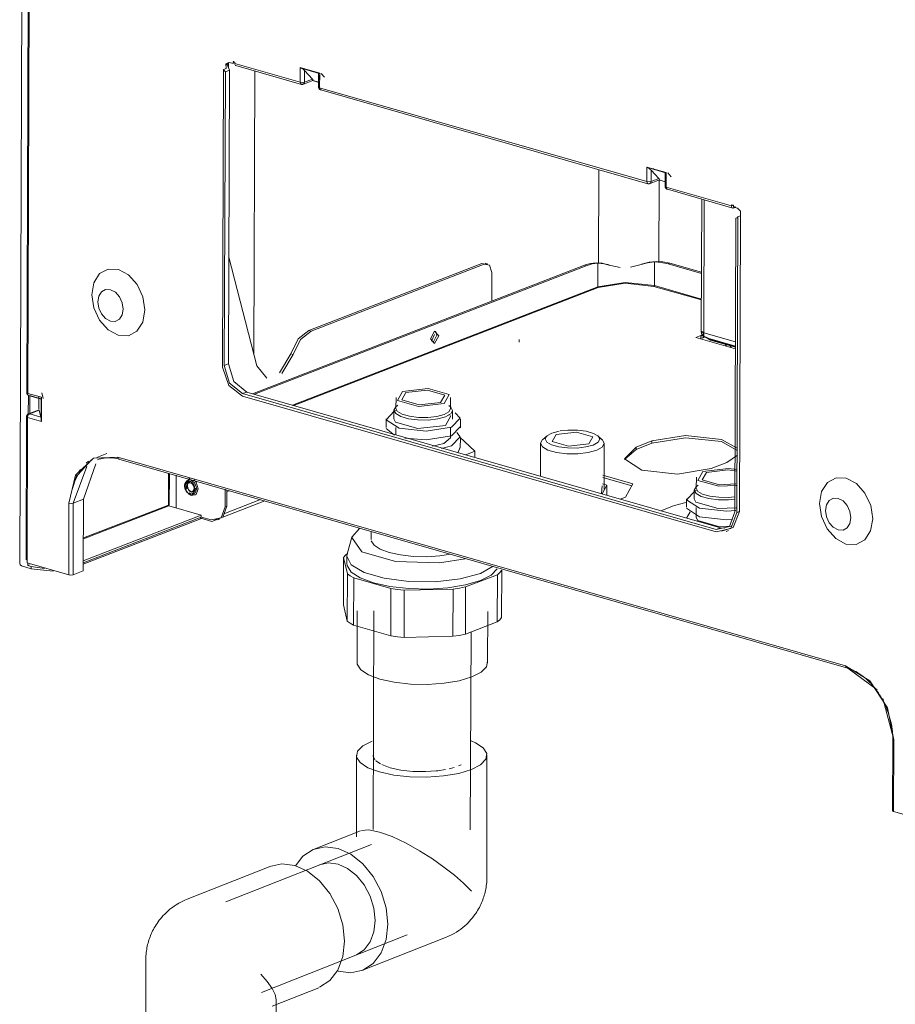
# Model space of a CAD drawing. Header units: millimetres. Extents: x 37142 to 69399, y 2700 to 29257.
# Tile 59 of 85: x 67253 to 67542, y 20041 to 20365. Entities that reach past the tile are written whole.
import ezdxf

# ---------------------------------------------------------------- set-up
doc = ezdxf.new("R2010")
doc.units = ezdxf.units.MM
for name, color, linetype, lineweight in [('G-XREF-____-OTLN', 8, 'Continuous', 9), ('M-EQPM-____-OTLN', 50, 'Continuous', 20), ('P-PIPE-____-OTLN', 3, 'Continuous', 20)]:
    doc.layers.add(name, color=color, linetype=linetype, lineweight=lineweight)

# ---------------------------------------------------------------- blocks, each defined once
blk = doc.blocks.new('City Class FR - City Class F_iam-V156-3D Отопление Right')
at = {"layer": 'G-XREF-____-OTLN'}
for p, q in [((-7993.61, 20186.02), (-7991.15, 20842.9)), ((-7990.64, 20418.14), (-7991.3, 20242.16)), ((-7990.28, 20417.89), (-7990.95, 20241.91)), ((-7925.35, 20349.94), (-7925.35, 20350.59)), ((-7924.83, 20350.82), (-7924.83, 20349.19)), ((-7924.62, 20350.91), (-7923.32, 20350.54)), ((-7923.32, 20350.54), (-7923.32, 20351.11)), ((-7923.32, 20351.11), (-7922.71, 20350.93)), ((-7923.13, 20350.71), (-7923.13, 20351.28)), ((-7922.71, 20350.93), (-7922.72, 20350.56)), ((-7922.72, 20350.56), (-7901.17, 20344.38)), ((-7922.34, 20349.85), (-7900.8, 20343.67)), ((-7926.83, 20250.53), (-7926.46, 20348.61)), ((-7925.62, 20348.94), (-7926.46, 20348.61)), ((-7926.22, 20251.11), (-7925.85, 20347.85)), ((-7925.85, 20347.85), (-7924.49, 20348.38)), ((-7924.49, 20348.38), (-7924.86, 20251.64)), ((-7916.16, 20348.12), (-7916.51, 20254.99)), ((-7901.17, 20344.38), (-7901.15, 20349.18)), ((-7901.15, 20349.18), (-7894.76, 20347.34)), ((-7900.86, 20348.98), (-7894.98, 20347.3)), ((-7899.76, 20344.41), (-7899.75, 20348.19)), ((-7897.17, 20345.42), (-7899.75, 20348.19)), ((-7895.11, 20347.18), (-7895.13, 20342.8)), ((-7895.11, 20347.18), (-7895.11, 20347.15)), ((-7894.88, 20346.79), (-7894.88, 20345.03)), ((-7894.76, 20347.34), (-7894.78, 20342.55)), ((-7893.14, 20346), (-7894.3, 20347.25)), ((-7899.62, 20344.04), (-7900.53, 20343.69)), ((-7900.27, 20343.66), (-7897.01, 20344.92)), ((-7897.17, 20345.42), (-7899.76, 20344.41)), ((-7897.19, 20344.95), (-7895.08, 20344.35)), ((-7896.94, 20345.06), (-7897.17, 20345.42)), ((-7897.14, 20344.92), (-7895.08, 20344.33)), ((-7895.08, 20344.34), (-7897.07, 20344.91)), ((-7894.78, 20342.55), (-7786.99, 20311.65)), ((-7894.4, 20341.84), (-7786.61, 20310.94)), ((-7802.91, 20284.74), (-7802.79, 20315.64)), ((-7786.99, 20311.65), (-7786.97, 20316.44)), ((-7786.97, 20316.44), (-7780.57, 20314.61)), ((-7786.67, 20316.25), (-7780.79, 20314.57)), ((-7785.58, 20311.68), (-7785.56, 20315.46)), ((-7782.98, 20312.69), (-7785.56, 20315.46)), ((-7784.95, 20315.99), (-7784.5, 20315.5)), ((-7780.93, 20314.45), (-7780.94, 20310.07)), ((-7780.93, 20314.45), (-7780.92, 20314.42)), ((-7780.69, 20314.06), (-7780.7, 20312.3)), ((-7780.57, 20314.61), (-7780.59, 20309.82)), ((-7778.95, 20313.27), (-7780.11, 20314.52)), ((-7785.43, 20311.31), (-7786.34, 20310.96)), ((-7786.09, 20310.93), (-7782.82, 20312.19)), ((-7782.98, 20312.69), (-7785.58, 20311.68)), ((-7782.92, 20312.26), (-7783.02, 20285.1)), ((-7780.89, 20311.62), (-7783.01, 20312.22)), ((-7782.75, 20312.33), (-7782.98, 20312.69)), ((-7782.95, 20312.19), (-7780.89, 20311.6)), ((-7780.89, 20311.61), (-7782.88, 20312.18)), ((-7780.59, 20309.82), (-7759.05, 20303.64)), ((-7780.22, 20309.11), (-7758.68, 20302.93)), ((-7768.89, 20305.91), (-7769.06, 20262.48)), ((-7768.08, 20305.67), (-7768.25, 20261.89)), ((-7759.05, 20303.64), (-7759.05, 20304.02)), ((-7759.05, 20304.02), (-7758.44, 20303.85)), ((-7759.05, 20303.89), (-7758.4, 20303.7)), ((-7758.44, 20303.85), (-7758.44, 20303.28)), ((-7758.44, 20303.28), (-7757.92, 20303.48)), ((-7758.44, 20303.28), (-7757.15, 20302.91)), ((-7757.62, 20303.25), (-7758.4, 20302.95)), ((-7757.62, 20299.63), (-7757.98, 20202.88)), ((-7756.98, 20300.09), (-7757.35, 20202.7)), ((-7756.98, 20300.09), (-7756.14, 20300.41)), ((-7756.14, 20300.41), (-7756.5, 20203.03)), ((-7924.72, 20286.78), (-7915.48, 20251.03)), ((-7839.51, 20284.58), (-7840.27, 20284.8)), ((-7784.47, 20285.19), (-7784.5, 20277.38)), ((-7807.55, 20284.12), (-7916.88, 20241.8)), ((-7806.94, 20283.94), (-7916.27, 20241.62)), ((-7841.36, 20284.72), (-7898.36, 20262.66)), ((-7840.6, 20284.51), (-7897.6, 20262.44)), ((-7839.53, 20284.33), (-7841.36, 20284.72)), ((-7841.36, 20284.72), (-7840.6, 20284.51)), ((-7838.05, 20272.31), (-7838.02, 20281.74)), ((-7807.55, 20284.12), (-7806.94, 20283.94)), ((-7803.08, 20284.76), (-7803.11, 20276.95)), ((-7799.53, 20284.22), (-7800.17, 20284.41)), ((-7799.45, 20284.18), (-7798.79, 20283.99)), ((-7798.79, 20283.99), (-7795.75, 20283.37)), ((-7792.41, 20283.45), (-7789.25, 20284.21)), ((-7779.42, 20284.77), (-7779.94, 20284.57)), ((-7768.98, 20281.43), (-7779.94, 20284.57)), ((-7779.42, 20284.77), (-7768.98, 20281.78)), ((-7903.69, 20238.02), (-7803.11, 20276.95)), ((-7802.96, 20276.72), (-7903.26, 20237.89)), ((-7769.01, 20272.66), (-7784.63, 20277.14)), ((-7784.5, 20277.38), (-7769.01, 20272.94)), ((-7898.36, 20262.66), (-7897.6, 20262.44)), ((-7856.16, 20261.06), (-7856.61, 20262.36)), ((-7856.61, 20262.36), (-7856.16, 20261.06)), ((-7768.87, 20261.02), (-7768.87, 20262.3)), ((-7857.92, 20259.06), (-7856.92, 20261.28)), ((-7856.16, 20261.06), (-7857.37, 20258.65)), ((-7857.37, 20258.65), (-7856.16, 20261.06)), ((-7829.07, 20258.73), (-7829.07, 20259.68)), ((-7770.8, 20260.29), (-7769.18, 20260.92)), ((-7757.78, 20256.56), (-7770.8, 20260.29)), ((-7769.18, 20260.92), (-7769.03, 20260.87)), ((-7769.18, 20260.92), (-7769.18, 20260.16)), ((-7769.03, 20260.12), (-7769.18, 20260.16)), ((-7768.66, 20260.13), (-7767.71, 20260.5)), ((-7768.26, 20260.84), (-7768.26, 20261.89)), ((-7768.25, 20261.89), (-7757.77, 20258.89)), ((-7767.66, 20260.34), (-7757.78, 20257.5)), ((-7765.99, 20259.47), (-7767.11, 20260.1)), ((-7765.99, 20259.66), (-7766.78, 20260.08)), ((-7757.78, 20257.31), (-7765.99, 20259.66)), ((-7757.78, 20257.12), (-7765.99, 20259.47)), ((-7761.13, 20258.08), (-7760.76, 20257.41)), ((-7759.6, 20257.64), (-7759.24, 20256.97)), ((-7907.96, 20248.66), (-7904.25, 20254.97)), ((-7903.49, 20254.75), (-7907.2, 20248.44)), ((-7904.25, 20254.97), (-7903.49, 20254.75)), ((-7924.86, 20251.64), (-7926.22, 20251.11)), ((-7912.18, 20246.9), (-7915.48, 20251.03)), ((-7990.95, 20241.91), (-7986.42, 20240.61)), ((-7990.95, 20241.91), (-7990.91, 20241.36)), ((-7990.76, 20234.88), (-7990.74, 20241.32)), ((-7990.69, 20241.23), (-7986.54, 20240.04)), ((-7990.3, 20241.22), (-7986.6, 20240.15)), ((-7990.22, 20241.2), (-7990.24, 20235.16)), ((-7987.28, 20236.87), (-7987.26, 20240.85)), ((-7986.49, 20240.34), (-7986.51, 20233.05)), ((-7986.42, 20240.61), (-7986.45, 20232.69)), ((-7985.82, 20240.17), (-7986.29, 20242.13)), ((-7920.16, 20241.82), (-7918.79, 20242.35)), ((-7764.1, 20197.09), (-7920.16, 20241.82)), ((-7764.11, 20196.3), (-7920.16, 20241.03)), ((-7918.79, 20242.35), (-7762.74, 20197.61)), ((-7869.62, 20240.58), (-7869.64, 20236.95)), ((-7851.64, 20236.88), (-7851.62, 20240.51)), ((-7987.21, 20236.52), (-7990.69, 20235.17)), ((-7990.32, 20235.18), (-7987.17, 20236.4)), ((-7987.21, 20236.52), (-7987.25, 20236.46)), ((-7986.62, 20234.12), (-7987.17, 20236.4)), ((-7870.29, 20236.34), (-7870.3, 20233.51)), ((-7869.97, 20236.15), (-7869.43, 20236.34)), ((-7869.05, 20238), (-7869.66, 20237.47)), ((-7869.21, 20236.04), (-7869.64, 20236.97)), ((-7851.6, 20237.4), (-7852.21, 20237.94)), ((-7850.99, 20236.25), (-7851.6, 20235.15)), ((-7851, 20233.44), (-7850.99, 20236.27)), ((-7991.33, 20234.24), (-7991.5, 20187.28)), ((-7991.09, 20234.46), (-7991.33, 20234.25)), ((-7990.98, 20233.99), (-7991.15, 20187.02)), ((-7991.09, 20234.46), (-7990.86, 20235.06)), ((-7986.45, 20232.69), (-7990.98, 20233.99)), ((-7986.62, 20234.12), (-7990.32, 20235.18)), ((-7872.9, 20233.52), (-7872.91, 20230.69)), ((-7853.3, 20231.37), (-7851.56, 20234.52)), ((-7851.74, 20235.03), (-7853.29, 20234.2)), ((-7851.8, 20234.73), (-7852.18, 20234.98)), ((-7848.41, 20230.6), (-7848.4, 20233.43)), ((-7870.15, 20228.13), (-7872.87, 20230.36)), ((-7869.66, 20230.68), (-7869.67, 20228.26)), ((-7851.67, 20227.31), (-7851.66, 20230.61)), ((-7851.33, 20227.97), (-7848.45, 20230.93)), ((-7853.82, 20225.38), (-7851.67, 20227.31)), ((-7848.65, 20227.55), (-7843.65, 20222.85)), ((-7848.43, 20223.9), (-7848.42, 20227.3)), ((-7819.87, 20227.94), (-7821.28, 20226.71)), ((-7818.31, 20228.82), (-7815.9, 20229.47)), ((-7801.67, 20226.64), (-7803.07, 20227.88)), ((-7857.55, 20224.53), (-7853.82, 20225.38)), ((-7851.35, 20224.67), (-7854.58, 20223.79)), ((-7849.19, 20222.51), (-7848.47, 20224.23)), ((-7821.96, 20225.48), (-7822, 20214.6)), ((-7801.06, 20210.32), (-7801, 20225.4)), ((-7790.52, 20223.46), (-7794.37, 20220.16)), ((-7790.52, 20224.22), (-7785.33, 20226.23)), ((-7785.33, 20225.47), (-7790.52, 20223.46)), ((-7790.52, 20223.46), (-7790.52, 20224.22)), ((-7785.33, 20226.23), (-7785.33, 20225.47)), ((-7964.87, 20222.1), (-7968.24, 20220.79)), ((-7961.31, 20220.95), (-7721.52, 20152.21)), ((-7960.93, 20220.24), (-7721.14, 20151.5)), ((-7843.65, 20222.85), (-7846.62, 20221.7)), ((-7843.66, 20220.96), (-7843.65, 20222.85)), ((-7757.1, 20221.59), (-7760.59, 20219.14)), ((-7975.96, 20205.76), (-7971.45, 20217.82)), ((-7973.61, 20216.85), (-7974.24, 20215.95)), ((-7972.58, 20207.07), (-7968.48, 20218.72)), ((-7970.91, 20219.56), (-7971.7, 20218.91)), ((-7760.59, 20219.14), (-7765.78, 20217.13)), ((-7974.81, 20214.94), (-7976.46, 20209.88)), ((-7944.62, 20205.14), (-7944.58, 20215.65)), ((-7944.29, 20215.57), (-7944.33, 20205.14)), ((-7942.02, 20214.93), (-7942.06, 20204.13)), ((-7791.94, 20211.42), (-7801.53, 20214.17)), ((-7801.5, 20214.92), (-7791.57, 20212.07)), ((-7770.66, 20214.28), (-7770.67, 20210.65)), ((-7767.37, 20215.88), (-7768.76, 20213.47)), ((-7939, 20212.54), (-7939.14, 20212.22)), ((-7938.44, 20210.8), (-7938.51, 20211.32)), ((-7938.4, 20211.53), (-7937.99, 20210.17)), ((-7925.89, 20204.58), (-7925.87, 20210.33)), ((-7801.92, 20208.93), (-7801.66, 20211.49)), ((-7801.71, 20208.78), (-7800.11, 20211.67)), ((-7800.11, 20211.67), (-7801.63, 20212.1)), ((-7800.12, 20208.33), (-7800.11, 20211.67)), ((-7791.57, 20212.07), (-7793.98, 20207.74)), ((-7770.09, 20211.7), (-7770.7, 20211.17)), ((-7975.96, 20205.76), (-7972.58, 20207.07)), ((-7972.67, 20183.49), (-7972.58, 20207.07)), ((-7938.06, 20208.81), (-7937.08, 20208.26)), ((-7937.97, 20210.15), (-7936.98, 20209.36)), ((-7937.84, 20208.86), (-7937.52, 20208.71)), ((-7936.56, 20208.46), (-7937.73, 20209.2)), ((-7937.52, 20208.71), (-7937.24, 20208.61)), ((-7936.56, 20208.46), (-7935.68, 20208.46)), ((-7925.35, 20210.19), (-7925.38, 20204.78)), ((-7924.51, 20209.86), (-7925.36, 20209.54)), ((-7793.98, 20207.74), (-7795.71, 20207.06)), ((-7773.94, 20207.22), (-7773.95, 20204.39)), ((-7771.33, 20210.04), (-7771.34, 20207.21)), ((-7771.01, 20209.85), (-7770.47, 20210.04)), ((-7977.45, 20182.15), (-7977.37, 20205.73)), ((-7976.04, 20182.18), (-7975.96, 20205.76)), ((-7972.63, 20194.29), (-7944.62, 20205.14)), ((-7972.63, 20194), (-7944.46, 20204.9)), ((-7944.46, 20204.9), (-7933.81, 20201.85)), ((-7912.84, 20206.52), (-7926.73, 20201.14)), ((-7926.32, 20202.24), (-7914.24, 20206.92)), ((-7925.89, 20204.58), (-7925.38, 20204.78)), ((-7782.35, 20203.23), (-7778.18, 20204.85)), ((-7770.7, 20204.38), (-7770.71, 20201.08)), ((-7933.81, 20201.85), (-7972.66, 20186.81)), ((-7933.81, 20201.1), (-7972.66, 20186.06)), ((-7933.74, 20200.75), (-7972.66, 20185.68)), ((-7930.29, 20199.76), (-7934.29, 20200.91)), ((-7933.81, 20201.85), (-7933.81, 20201.1)), ((-7933.68, 20201.15), (-7930.48, 20200.23)), ((-7927.25, 20200.94), (-7930.29, 20199.76)), ((-7928.3, 20200.29), (-7927.78, 20200.49)), ((-7773.92, 20200.76), (-7772.65, 20202.92)), ((-7757.35, 20202.7), (-7756.5, 20203.03)), ((-7764.1, 20197.09), (-7762.74, 20197.61)), ((-7762.74, 20197.61), (-7761.32, 20197.5)), ((-7760.88, 20196.39), (-7760.04, 20196.72)), ((-7989.81, 20184.18), (-7993.01, 20185.09)), ((-7991.15, 20187.02), (-7991.16, 20186.08)), ((-7991.16, 20186.08), (-7977.45, 20182.15)), ((-7990.95, 20185.26), (-7990.95, 20186.02)), ((-7990.43, 20185.46), (-7990.95, 20185.26)), ((-7990.95, 20185.26), (-7989.81, 20184.93)), ((-7989.81, 20184.93), (-7985.42, 20184.22)), ((-7989.81, 20184.18), (-7989.81, 20184.93)), ((-7982.53, 20183.37), (-7989.81, 20184.18)), ((-7976.04, 20182.18), (-7972.67, 20183.49)), ((-7721.33, 20151.62), (-7721.52, 20152.21)), ((-7720.7, 20151.47), (-7711.09, 20144.29)), ((-7709.24, 20141.46), (-7705.72, 20128.3)), ((-7705.96, 20128.08), (-7706.04, 20104.51)), ((-7705.6, 20127.83), (-7705.69, 20104.25)), ((-7705.69, 20104.25), (-7691.99, 20100.32))]:
    blk.add_line(p, q, dxfattribs=at)
for points in [[(-7925.62, 20348.94, 0), (-7925.66, 20350.45, 0), (-7924.62, 20350.91, 0)], [(-7924.83, 20350.85, 0), (-7925.27, 20350.23, 0), (-7924.49, 20348.38, 0)], [(-7923.32, 20350.54, 0), (-7923.14, 20350.74, 0), (-7923.42, 20350.92, 0)], [(-7922.72, 20350.56, 0), (-7922.71, 20350.46, 0), (-7922.7, 20350.37, 0)], [(-7922.7, 20350.37, 0), (-7922.48, 20349.92, 0), (-7922.34, 20349.85, 0)], [(-7926.46, 20348.61, 0), (-7926.2, 20348.18, 0), (-7925.85, 20347.85, 0)], [(-7901.15, 20349.18, 0), (-7901.02, 20349.07, 0), (-7900.86, 20348.98, 0)], [(-7899.75, 20348.19, 0), (-7900.26, 20348.62, 0), (-7900.86, 20348.98, 0)], [(-7894.98, 20347.3, 0), (-7894.88, 20347.31, 0), (-7894.76, 20347.34, 0)], [(-7901.17, 20344.38, 0), (-7900.44, 20344.3, 0), (-7899.76, 20344.41, 0)], [(-7901.17, 20344.38, 0), (-7900.98, 20343.79, 0), (-7900.53, 20343.69, 0)], [(-7900.83, 20343.68, 0), (-7900.75, 20343.66, 0), (-7900.67, 20343.64, 0), (-7900.59, 20343.63, 0), (-7900.51, 20343.63, 0), (-7900.43, 20343.64, 0), (-7900.36, 20343.65, 0), (-7900.35, 20343.65, 0)], [(-7899.76, 20344.41, 0), (-7900.11, 20343.76, 0), (-7900.53, 20343.69, 0)], [(-7895.13, 20342.81, 0), (-7895.13, 20342.77, 0), (-7895.13, 20342.73, 0), (-7895.12, 20342.7, 0), (-7895.12, 20342.66, 0), (-7895.11, 20342.62, 0), (-7895.1, 20342.58, 0), (-7895.1, 20342.54, 0), (-7895.08, 20342.5, 0), (-7895.07, 20342.46, 0), (-7895.06, 20342.43, 0), (-7895.04, 20342.39, 0), (-7895.02, 20342.35, 0), (-7895.01, 20342.32, 0), (-7894.99, 20342.28, 0), (-7894.96, 20342.25, 0), (-7894.94, 20342.22, 0), (-7894.92, 20342.18, 0), (-7894.89, 20342.15, 0), (-7894.86, 20342.12, 0), (-7894.84, 20342.09, 0), (-7894.81, 20342.06, 0), (-7894.78, 20342.04, 0), (-7894.74, 20342.01, 0), (-7894.71, 20341.99, 0), (-7894.68, 20341.96, 0), (-7894.64, 20341.94, 0), (-7894.61, 20341.92, 0), (-7894.57, 20341.9, 0), (-7894.53, 20341.88, 0), (-7894.49, 20341.87, 0), (-7894.46, 20341.85, 0), (-7894.42, 20341.84, 0), (-7894.38, 20341.83, 0), (-7894.37, 20341.83, 0)], [(-7895.13, 20342.8, 0), (-7895.13, 20342.78, 0), (-7894.78, 20342.55, 0)], [(-7894.13, 20341.86, 0), (-7894.59, 20341.96, 0), (-7894.78, 20342.55, 0)], [(-7786.97, 20316.44, 0), (-7786.83, 20316.34, 0), (-7786.67, 20316.25, 0)], [(-7785.56, 20315.46, 0), (-7786.07, 20315.89, 0), (-7786.67, 20316.25, 0)], [(-7780.79, 20314.57, 0), (-7780.69, 20314.58, 0), (-7780.57, 20314.61, 0)], [(-7786.99, 20311.65, 0), (-7786.26, 20311.57, 0), (-7785.58, 20311.68, 0)], [(-7786.99, 20311.65, 0), (-7786.8, 20311.06, 0), (-7786.34, 20310.96, 0)], [(-7786.65, 20310.95, 0), (-7786.57, 20310.93, 0), (-7786.49, 20310.91, 0), (-7786.4, 20310.9, 0), (-7786.33, 20310.9, 0), (-7786.25, 20310.91, 0), (-7786.18, 20310.91, 0), (-7786.17, 20310.92, 0)], [(-7785.58, 20311.68, 0), (-7785.93, 20311.03, 0), (-7786.34, 20310.96, 0)], [(-7780.94, 20310.08, 0), (-7780.94, 20310.04, 0), (-7780.94, 20310, 0), (-7780.94, 20309.96, 0), (-7780.93, 20309.93, 0), (-7780.93, 20309.89, 0), (-7780.92, 20309.85, 0), (-7780.91, 20309.81, 0), (-7780.9, 20309.77, 0), (-7780.89, 20309.73, 0), (-7780.87, 20309.7, 0), (-7780.86, 20309.66, 0), (-7780.84, 20309.62, 0), (-7780.82, 20309.59, 0), (-7780.8, 20309.55, 0), (-7780.78, 20309.52, 0), (-7780.76, 20309.48, 0), (-7780.73, 20309.45, 0), (-7780.71, 20309.42, 0), (-7780.68, 20309.39, 0), (-7780.65, 20309.36, 0), (-7780.62, 20309.33, 0), (-7780.59, 20309.31, 0), (-7780.56, 20309.28, 0), (-7780.53, 20309.26, 0), (-7780.49, 20309.23, 0), (-7780.46, 20309.21, 0), (-7780.42, 20309.19, 0), (-7780.38, 20309.17, 0), (-7780.35, 20309.15, 0), (-7780.31, 20309.14, 0), (-7780.27, 20309.12, 0), (-7780.23, 20309.11, 0), (-7780.19, 20309.1, 0), (-7780.18, 20309.1, 0)], [(-7780.94, 20310.07, 0), (-7780.94, 20310.05, 0), (-7780.59, 20309.82, 0)], [(-7780.18, 20309.1, 0), (-7780.41, 20309.22, 0), (-7780.59, 20309.82, 0)], [(-7759.04, 20303.46, 0), (-7759.05, 20303.55, 0), (-7759.05, 20303.64, 0)], [(-7758.4, 20302.95, 0), (-7758.81, 20303, 0), (-7759.04, 20303.46, 0)], [(-7758.53, 20303.84, 0), (-7758.49, 20303.72, 0), (-7758.4, 20303.7, 0)], [(-7757.15, 20302.91, 0), (-7756.13, 20301.88, 0), (-7756.14, 20300.41, 0)], [(-7757.62, 20299.63, 0), (-7757.25, 20299.77, 0), (-7756.98, 20300.09, 0)], [(-7803.69, 20284.93, 0), (-7805.6, 20284.7, 0), (-7807.55, 20284.12, 0)], [(-7799.45, 20284.18, 0), (-7801.7, 20284.76, 0), (-7803.69, 20284.93, 0)], [(-7784.47, 20285.19, 0), (-7786.76, 20284.92, 0), (-7789.25, 20284.22, 0)], [(-7783.95, 20285.39, 0), (-7786.23, 20285.12, 0), (-7788.69, 20284.43, 0)], [(-7779.94, 20284.57, 0), (-7782.22, 20285.05, 0), (-7784.47, 20285.19, 0)], [(-7783.95, 20285.39, 0), (-7781.7, 20285.25, 0), (-7779.42, 20284.77, 0)], [(-7969.87, 20274.38, 0), (-7969.18, 20278.35, 0), (-7967.27, 20281.33, 0), (-7964.42, 20282.86, 0), (-7961.07, 20282.72, 0), (-7957.72, 20280.93, 0), (-7954.89, 20277.77, 0), (-7953.01, 20273.71, 0), (-7952.36, 20269.37, 0)], [(-7838.02, 20281.74, 0), (-7838.77, 20284.11, 0), (-7840.6, 20284.51, 0)], [(-7806.94, 20283.94, 0), (-7804.99, 20284.52, 0), (-7803.08, 20284.76, 0)], [(-7803.08, 20284.76, 0), (-7801.07, 20284.58, 0), (-7798.79, 20283.99, 0)], [(-7803.11, 20276.95, 0), (-7794.11, 20278.45, 0), (-7784.5, 20277.38, 0)], [(-7959.52, 20269.67, 0), (-7959.83, 20271.75, 0), (-7960.73, 20273.69, 0), (-7962.09, 20275.2, 0), (-7963.69, 20276.06, 0), (-7965.29, 20276.12, 0), (-7966.65, 20275.39, 0), (-7967.57, 20273.97, 0), (-7967.89, 20272.07, 0)], [(-7802.96, 20276.72, 0), (-7803.06, 20276.8, 0), (-7803.11, 20276.95, 0)], [(-7784.63, 20277.14, 0), (-7794.1, 20278.19, 0), (-7802.96, 20276.72, 0)], [(-7784.63, 20277.14, 0), (-7784.54, 20277.23, 0), (-7784.5, 20277.38, 0)], [(-7969.87, 20274.38, 0), (-7969.22, 20270.04, 0), (-7967.33, 20265.98, 0), (-7964.5, 20262.82, 0), (-7961.16, 20261.03, 0), (-7957.81, 20260.89, 0), (-7954.96, 20262.43, 0), (-7953.04, 20265.4, 0), (-7952.36, 20269.37, 0)], [(-7959.52, 20269.67, 0), (-7959.85, 20267.77, 0), (-7960.76, 20266.35, 0), (-7962.13, 20265.62, 0), (-7963.73, 20265.69, 0), (-7965.33, 20266.54, 0), (-7966.68, 20268.05, 0), (-7967.58, 20269.99, 0), (-7967.89, 20272.07, 0)], [(-7904.25, 20254.97, 0), (-7901.84, 20259.85, 0), (-7898.36, 20262.66, 0)], [(-7897.6, 20262.44, 0), (-7901.08, 20259.63, 0), (-7903.49, 20254.75, 0)], [(-7855.55, 20260.89, 0), (-7856.91, 20262.34, 0), (-7858.28, 20259.83, 0)], [(-7769.06, 20262.48, 0), (-7769.05, 20262.42, 0), (-7768.25, 20261.89, 0)], [(-7769.06, 20262.46, 0), (-7769.05, 20262.33, 0), (-7769.04, 20262.21, 0), (-7769.02, 20262.08, 0), (-7769, 20261.94, 0), (-7768.96, 20261.81, 0), (-7768.92, 20261.68, 0), (-7768.87, 20261.55, 0), (-7768.81, 20261.43, 0), (-7768.74, 20261.3, 0), (-7768.67, 20261.19, 0), (-7768.58, 20261.07, 0), (-7768.5, 20260.97, 0), (-7768.41, 20260.87, 0), (-7768.31, 20260.77, 0), (-7768.21, 20260.69, 0), (-7768.11, 20260.61, 0), (-7768.01, 20260.54, 0), (-7767.91, 20260.48, 0), (-7767.88, 20260.46, 0)], [(-7855.55, 20260.89, 0), (-7856.92, 20258.38, 0), (-7858.28, 20259.83, 0)], [(-7768.87, 20261.02, 0), (-7768.92, 20260.9, 0), (-7769.03, 20260.87, 0)], [(-7768.26, 20260.84, 0), (-7768.49, 20260.24, 0), (-7769.03, 20260.12, 0)], [(-7768.25, 20261.89, 0), (-7768.16, 20260.63, 0), (-7767.1, 20260.27, 0)], [(-7920.16, 20241.03, 0), (-7924.69, 20244.51, 0), (-7926.83, 20250.53, 0)], [(-7920.16, 20241.82, 0), (-7924.45, 20245.26, 0), (-7926.22, 20251.11, 0)], [(-7924.86, 20251.64, 0), (-7923.09, 20245.79, 0), (-7918.79, 20242.35, 0)], [(-7867.47, 20242.51, 0), (-7858.99, 20243.49, 0), (-7852.14, 20241.52, 0), (-7853.77, 20238.58, 0)], [(-7854.91, 20238.91, 0), (-7853.56, 20241.36, 0), (-7859.27, 20243, 0), (-7866.33, 20242.18, 0)], [(-7991.3, 20242.16, 0), (-7991.29, 20242.14, 0), (-7990.95, 20241.91, 0)], [(-7991.3, 20242.15, 0), (-7991.3, 20242.1, 0), (-7991.29, 20242.04, 0), (-7991.28, 20241.99, 0), (-7991.27, 20241.93, 0), (-7991.26, 20241.87, 0), (-7991.24, 20241.82, 0), (-7991.22, 20241.76, 0), (-7991.19, 20241.71, 0), (-7991.16, 20241.65, 0), (-7991.13, 20241.6, 0), (-7991.09, 20241.55, 0), (-7991.05, 20241.51, 0), (-7991.01, 20241.46, 0), (-7990.97, 20241.42, 0), (-7990.93, 20241.38, 0), (-7990.89, 20241.35, 0), (-7990.84, 20241.32, 0), (-7990.8, 20241.29, 0), (-7990.79, 20241.29, 0)], [(-7986.6, 20240.15, 0), (-7986.53, 20240.06, 0), (-7986.49, 20240.34, 0)], [(-7986.42, 20240.61, 0), (-7986.46, 20240.47, 0), (-7986.49, 20240.34, 0)], [(-7853.77, 20238.58, 0), (-7862.25, 20237.61, 0), (-7869.1, 20239.57, 0), (-7867.47, 20242.51, 0)], [(-7866.33, 20242.18, 0), (-7867.69, 20239.74, 0), (-7861.98, 20238.1, 0), (-7854.91, 20238.91, 0)], [(-7869.66, 20237.47, 0), (-7869.68, 20237.46, 0), (-7870.29, 20236.36, 0), (-7869.73, 20235.26, 0), (-7868.08, 20234.28, 0), (-7865.53, 20233.55, 0), (-7862.39, 20233.15, 0), (-7859.03, 20233.13, 0), (-7855.88, 20233.5, 0), (-7853.29, 20234.2, 0)], [(-7853.78, 20234.95, 0), (-7852.2, 20235.84, 0), (-7851.64, 20236.86, 0), (-7851.64, 20236.88, 0)], [(-7851.6, 20237.4, 0), (-7851.55, 20237.35, 0), (-7850.99, 20236.27, 0)], [(-7990.65, 20235.18, 0), (-7990.69, 20235.17, 0), (-7990.73, 20235.15, 0), (-7990.77, 20235.13, 0), (-7990.81, 20235.11, 0), (-7990.84, 20235.09, 0), (-7990.88, 20235.07, 0), (-7990.92, 20235.05, 0), (-7990.95, 20235.02, 0), (-7990.98, 20234.99, 0), (-7991.01, 20234.97, 0), (-7991.04, 20234.94, 0), (-7991.07, 20234.91, 0), (-7991.1, 20234.87, 0), (-7991.12, 20234.84, 0), (-7991.15, 20234.81, 0), (-7991.17, 20234.78, 0), (-7991.19, 20234.74, 0), (-7991.21, 20234.71, 0), (-7991.23, 20234.67, 0), (-7991.25, 20234.63, 0), (-7991.26, 20234.6, 0), (-7991.27, 20234.56, 0), (-7991.29, 20234.52, 0), (-7991.3, 20234.49, 0), (-7991.31, 20234.45, 0), (-7991.31, 20234.41, 0), (-7991.32, 20234.37, 0), (-7991.32, 20234.34, 0), (-7991.33, 20234.3, 0), (-7991.33, 20234.26, 0), (-7991.33, 20234.25, 0)], [(-7991.33, 20234.25, 0), (-7991.32, 20234.21, 0), (-7990.98, 20233.99, 0)], [(-7990.32, 20235.18, 0), (-7990.93, 20234.77, 0), (-7990.98, 20233.99, 0)], [(-7986.51, 20233.05, 0), (-7986.55, 20233.68, 0), (-7986.62, 20234.12, 0)], [(-7986.51, 20233.05, 0), (-7986.49, 20232.87, 0), (-7986.45, 20232.69, 0)], [(-7851.32, 20230.8, 0), (-7859.67, 20229.41, 0), (-7868.59, 20230.4, 0), (-7872.86, 20233.19, 0), (-7870.19, 20236.06, 0)], [(-7870.3, 20233.51, 0), (-7869.74, 20232.43, 0), (-7862.4, 20230.32, 0), (-7853.3, 20231.37, 0)], [(-7853.78, 20234.95, 0), (-7856.19, 20234.3, 0), (-7859.14, 20233.96, 0), (-7862.26, 20233.98, 0), (-7865.19, 20234.35, 0), (-7867.57, 20235.03, 0), (-7869.12, 20235.94, 0)], [(-7850.09, 20235.51, 0), (-7848.44, 20233.76, 0), (-7851.32, 20230.8, 0)], [(-7815.58, 20229.53, 0), (-7812.96, 20229.81, 0), (-7809.85, 20229.79, 0), (-7806.93, 20229.42, 0), (-7804.55, 20228.74, 0), (-7803.07, 20227.88, 0)], [(-7851.33, 20227.97, 0), (-7859.68, 20226.58, 0), (-7866.71, 20227.15, 0)], [(-7849.59, 20229.04, 0), (-7848.46, 20227.63, 0), (-7851.35, 20224.67, 0)], [(-7803.5, 20223.16, 0), (-7806.3, 20222.4, 0), (-7809.73, 20222, 0), (-7813.37, 20222.02, 0), (-7816.78, 20222.46, 0), (-7819.55, 20223.25, 0), (-7821.35, 20224.31, 0), (-7821.96, 20225.5, 0), (-7821.3, 20226.69, 0), (-7821.28, 20226.71, 0)], [(-7804.64, 20224.9, 0), (-7807.04, 20224.25, 0), (-7809.98, 20223.91, 0), (-7813.1, 20223.93, 0), (-7816.02, 20224.3, 0), (-7818.39, 20224.98, 0), (-7819.93, 20225.89, 0), (-7820.45, 20226.91, 0), (-7819.89, 20227.93, 0), (-7818.31, 20228.82, 0)], [(-7816.9, 20228.41, 0), (-7818.19, 20226.09, 0), (-7812.76, 20224.53, 0), (-7806.05, 20225.3, 0)], [(-7816.9, 20228.41, 0), (-7810.18, 20229.18, 0), (-7804.76, 20227.63, 0), (-7806.05, 20225.3, 0)], [(-7803.01, 20227.83, 0), (-7802.5, 20226.81, 0), (-7803.06, 20225.79, 0), (-7804.64, 20224.9, 0)], [(-7803.5, 20223.16, 0), (-7801.66, 20224.19, 0), (-7801, 20225.38, 0), (-7801.61, 20226.58, 0), (-7802.6, 20227.26, 0)], [(-7785.33, 20226.23, 0), (-7774.26, 20228.07, 0), (-7762.42, 20226.76, 0), (-7757.19, 20223.86, 0)], [(-7757.2, 20223.11, 0), (-7762.42, 20226.01, 0), (-7774.26, 20227.32, 0), (-7785.33, 20225.47, 0)], [(-7765.78, 20217.13, 0), (-7776.85, 20215.28, 0), (-7788.68, 20216.59, 0), (-7794.35, 20220.3, 0), (-7790.52, 20224.22, 0)], [(-7977.37, 20205.73, 0), (-7975.19, 20215.02, 0), (-7969.31, 20220.59, 0), (-7961.31, 20220.95, 0)], [(-7969.91, 20219.98, 0), (-7974.41, 20215.13, 0), (-7975.3, 20213.19, 0)], [(-7967.95, 20220.05, 0), (-7967.43, 20220.23, 0), (-7966.91, 20220.39, 0), (-7966.37, 20220.51, 0), (-7965.82, 20220.61, 0), (-7965.27, 20220.68, 0), (-7964.71, 20220.71, 0), (-7964.14, 20220.72, 0), (-7963.56, 20220.7, 0), (-7962.98, 20220.65, 0), (-7962.39, 20220.57, 0), (-7961.8, 20220.46, 0), (-7961.21, 20220.32, 0), (-7960.93, 20220.24, 0)], [(-7960.66, 20220.26, 0), (-7961.12, 20220.36, 0), (-7961.31, 20220.95, 0)], [(-7768.51, 20216.21, 0), (-7760.03, 20217.19, 0), (-7757.32, 20216.86, 0)], [(-7757.32, 20216.27, 0), (-7760.3, 20216.7, 0), (-7767.37, 20215.88, 0)], [(-7937.56, 20213.98, 0), (-7939.35, 20211.74, 0), (-7939.04, 20210.21, 0)], [(-7938.55, 20210.48, 0), (-7938.83, 20211.94, 0), (-7937.46, 20214.13, 0)], [(-7934.79, 20210.43, 0), (-7935.45, 20212.62, 0), (-7936.23, 20213.48, 0)], [(-7757.53, 20211.58, 0), (-7763.29, 20211.31, 0), (-7770.14, 20213.27, 0), (-7768.51, 20216.21, 0)], [(-7712.57, 20200.63, 0), (-7713.22, 20204.97, 0), (-7715.11, 20209.03, 0), (-7717.93, 20212.2, 0), (-7721.28, 20213.98, 0), (-7724.63, 20214.12, 0), (-7727.48, 20212.59, 0), (-7729.39, 20209.62, 0), (-7730.08, 20205.65, 0)], [(-7935.88, 20210.4, 0), (-7935.98, 20211.15, 0), (-7936.28, 20211.87, 0), (-7936.73, 20212.47, 0), (-7937.29, 20212.88, 0), (-7937.88, 20213.05, 0), (-7938.44, 20212.96, 0), (-7938.89, 20212.62, 0), (-7939.19, 20212.07, 0), (-7939.3, 20211.37, 0)], [(-7935.88, 20210.4, 0), (-7935.99, 20209.7, 0), (-7936.29, 20209.15, 0), (-7936.74, 20208.81, 0), (-7937.3, 20208.72, 0), (-7937.89, 20208.89, 0), (-7938.45, 20209.3, 0), (-7938.9, 20209.9, 0), (-7939.2, 20210.62, 0), (-7939.3, 20211.37, 0)], [(-7939.18, 20211.58, 0), (-7938.61, 20213.13, 0), (-7937.22, 20213.44, 0)], [(-7939.18, 20211.58, 0), (-7938.62, 20209.71, 0), (-7938.05, 20209.06, 0)], [(-7936.15, 20210.65, 0), (-7936.22, 20211.17, 0), (-7936.42, 20211.67, 0), (-7936.74, 20212.08, 0), (-7937.12, 20212.37, 0), (-7937.53, 20212.48, 0), (-7937.92, 20212.42, 0), (-7938.23, 20212.18, 0), (-7938.44, 20211.8, 0), (-7938.51, 20211.32, 0)], [(-7936.97, 20212.89, 0), (-7937.97, 20212.66, 0), (-7938.4, 20211.53, 0)], [(-7937.18, 20209.44, 0), (-7937.22, 20209.46, 0), (-7937.27, 20209.48, 0), (-7937.31, 20209.51, 0), (-7937.36, 20209.54, 0), (-7937.4, 20209.57, 0), (-7937.45, 20209.61, 0), (-7937.5, 20209.64, 0), (-7937.55, 20209.69, 0), (-7937.6, 20209.73, 0), (-7937.64, 20209.78, 0), (-7937.69, 20209.83, 0), (-7937.74, 20209.89, 0), (-7937.79, 20209.94, 0), (-7937.83, 20210, 0), (-7937.88, 20210.06, 0), (-7937.92, 20210.13, 0), (-7937.96, 20210.2, 0), (-7938, 20210.26, 0), (-7938.04, 20210.33, 0), (-7938.08, 20210.41, 0), (-7938.12, 20210.48, 0), (-7938.15, 20210.56, 0), (-7938.18, 20210.63, 0), (-7938.21, 20210.71, 0), (-7938.24, 20210.79, 0), (-7938.26, 20210.86, 0), (-7938.28, 20210.94, 0), (-7938.3, 20211.02, 0), (-7938.32, 20211.1, 0), (-7938.34, 20211.18, 0), (-7938.35, 20211.26, 0), (-7938.36, 20211.33, 0), (-7938.37, 20211.41, 0), (-7938.37, 20211.48, 0), (-7938.37, 20211.56, 0), (-7938.37, 20211.63, 0), (-7938.37, 20211.7, 0), (-7938.37, 20211.76, 0), (-7938.36, 20211.83, 0), (-7938.35, 20211.89, 0), (-7938.34, 20211.95, 0), (-7938.33, 20212.01, 0), (-7938.32, 20212.06, 0), (-7938.3, 20212.11, 0), (-7938.29, 20212.16, 0), (-7938.27, 20212.21, 0), (-7938.26, 20212.23, 0)], [(-7936.15, 20210.65, 0), (-7936.22, 20210.17, 0), (-7936.43, 20209.79, 0), (-7936.75, 20209.55, 0), (-7937.13, 20209.49, 0), (-7937.54, 20209.61, 0)], [(-7937.24, 20208.61, 0), (-7935.86, 20208.92, 0), (-7935.28, 20210.46, 0)], [(-7937.22, 20213.44, 0), (-7935.85, 20212.34, 0), (-7935.28, 20210.46, 0)], [(-7937.08, 20208.26, 0), (-7935.47, 20208.63, 0), (-7934.79, 20210.43, 0)], [(-7935.55, 20210.72, 0), (-7935.97, 20209.59, 0), (-7936.98, 20209.36, 0)], [(-7770.7, 20211.17, 0), (-7770.72, 20211.16, 0), (-7771.33, 20210.06, 0), (-7770.77, 20208.96, 0), (-7769.12, 20207.98, 0), (-7766.57, 20207.25, 0), (-7763.42, 20206.85, 0), (-7760.07, 20206.83, 0), (-7757.92, 20207.04, 0)], [(-7757.93, 20207.88, 0), (-7760.18, 20207.66, 0), (-7763.3, 20207.68, 0), (-7766.23, 20208.05, 0), (-7768.61, 20208.73, 0), (-7770.15, 20209.64, 0), (-7770.67, 20210.67, 0)], [(-7768.73, 20213.44, 0), (-7763.02, 20211.8, 0), (-7757.62, 20212.13, 0)], [(-7757.64, 20203.32, 0), (-7760.71, 20203.11, 0), (-7769.63, 20204.1, 0), (-7773.9, 20206.89, 0), (-7771.01, 20209.85, 0)], [(-7771.34, 20207.21, 0), (-7770.78, 20206.13, 0), (-7763.43, 20204.02, 0), (-7757.52, 20204.27, 0)], [(-7728.11, 20203.34, 0), (-7727.78, 20205.23, 0), (-7726.87, 20206.65, 0), (-7725.5, 20207.39, 0), (-7723.9, 20207.32, 0), (-7722.3, 20206.47, 0), (-7720.95, 20204.96, 0), (-7720.04, 20203.02, 0), (-7719.73, 20200.94, 0)], [(-7975.96, 20205.76, 0), (-7976.64, 20205.65, 0), (-7977.37, 20205.73, 0)], [(-7944.33, 20205.14, 0), (-7944.48, 20205.16, 0), (-7944.62, 20205.14, 0)], [(-7944.46, 20204.9, 0), (-7944.57, 20204.99, 0), (-7944.62, 20205.14, 0)], [(-7930.48, 20200.23, 0), (-7927.25, 20200.96, 0), (-7925.89, 20204.58, 0)], [(-7925.38, 20204.78, 0), (-7926.73, 20201.16, 0), (-7929.4, 20200.36, 0)], [(-7778.18, 20204.85, 0), (-7774.6, 20205.86, 0), (-7773.94, 20205.98, 0)], [(-7758.79, 20200.39, 0), (-7760.72, 20200.28, 0), (-7769.64, 20201.27, 0), (-7773.91, 20204.06, 0)], [(-7712.57, 20200.63, 0), (-7713.26, 20196.66, 0), (-7715.17, 20193.69, 0), (-7718.02, 20192.16, 0), (-7721.37, 20192.3, 0), (-7724.71, 20194.08, 0), (-7727.54, 20197.25, 0), (-7729.43, 20201.31, 0), (-7730.08, 20205.65, 0)], [(-7770.71, 20201.08, 0), (-7770.19, 20200.07, 0), (-7763.34, 20198.11, 0), (-7759.15, 20198.17, 0)], [(-7757.35, 20202.7, 0), (-7759.34, 20197.37, 0), (-7764.11, 20196.3, 0)], [(-7757.98, 20202.88, 0), (-7759.79, 20198.06, 0), (-7764.1, 20197.09, 0)], [(-7756.5, 20203.03, 0), (-7758.5, 20197.7, 0), (-7762.36, 20196.51, 0)], [(-7728.11, 20203.34, 0), (-7727.79, 20201.25, 0), (-7726.89, 20199.31, 0), (-7725.54, 20197.8, 0), (-7723.94, 20196.95, 0), (-7722.33, 20196.89, 0), (-7720.97, 20197.62, 0), (-7720.06, 20199.04, 0), (-7719.73, 20200.94, 0)], [(-7993.01, 20185.09, 0), (-7993.44, 20185.44, 0), (-7993.61, 20186.02, 0)], [(-7991.5, 20187.28, 0), (-7991.5, 20187.25, 0), (-7991.15, 20187.02, 0)], [(-7977.45, 20182.15, 0), (-7976.73, 20182.07, 0), (-7976.04, 20182.18, 0)], [(-7721.52, 20152.21, 0), (-7713.53, 20147.27, 0), (-7707.71, 20138.34, 0), (-7705.6, 20127.83, 0)], [(-7721.14, 20151.5, 0), (-7720.55, 20151.32, 0), (-7719.95, 20151.1, 0), (-7719.35, 20150.86, 0), (-7718.76, 20150.58, 0), (-7718.17, 20150.28, 0), (-7717.58, 20149.95, 0), (-7716.99, 20149.59, 0), (-7716.42, 20149.2, 0), (-7715.84, 20148.78, 0), (-7715.28, 20148.34, 0), (-7714.72, 20147.87, 0), (-7714.18, 20147.38, 0), (-7713.64, 20146.86, 0), (-7713.12, 20146.32, 0), (-7712.61, 20145.76, 0), (-7712.11, 20145.17, 0), (-7711.62, 20144.57, 0), (-7711.15, 20143.94, 0), (-7710.7, 20143.3, 0), (-7710.27, 20142.63, 0), (-7709.85, 20141.96, 0), (-7709.45, 20141.26, 0), (-7709.07, 20140.55, 0), (-7708.7, 20139.83, 0), (-7708.36, 20139.1, 0), (-7708.04, 20138.35, 0), (-7707.74, 20137.6, 0), (-7707.47, 20136.84, 0), (-7707.21, 20136.07, 0), (-7706.98, 20135.29, 0), (-7706.77, 20134.51, 0), (-7706.58, 20133.73, 0), (-7706.42, 20132.95, 0), (-7706.28, 20132.16, 0), (-7706.17, 20131.38, 0), (-7706.08, 20130.6, 0), (-7706.01, 20129.82, 0), (-7705.97, 20129.05, 0), (-7705.96, 20128.29, 0), (-7705.96, 20128.08, 0)], [(-7705.72, 20128.3, 0), (-7705.95, 20128.06, 0), (-7705.6, 20127.83, 0)], [(-7706.04, 20104.51, 0), (-7706.04, 20104.48, 0), (-7705.69, 20104.25, 0)]]:
    blk.add_polyline3d(points, dxfattribs=at)
blk = doc.blocks.new('City Class FR - City Class 25 FR-V157-3D Отопление Right')
blk.add_blockref('City Class FR - City Class F_iam-V156-3D Отопление Right', (0, 0))
blk = doc.blocks.new('ADSK_Полипропилен_Муфта с накидной гайкой - 32 x 1_-V159-3D Отопление Right')
at = {"layer": 'P-PIPE-____-OTLN', "color": 5}
for p, q in [((-7881.64, 20197.45), (-7884.2, 20194.55)), ((-7884.2, 20194.55), (-7885.72, 20188.94)), ((-7877.79, 20196.47), (-7877.8, 20193.84)), ((-7886.94, 20172.3), (-7886.88, 20187.86)), ((-7886.88, 20187.86), (-7885.62, 20182.5)), ((-7885.82, 20188.21), (-7885.83, 20185.85)), ((-7837.6, 20184.96), (-7841.82, 20182.64)), ((-7885.62, 20182.5), (-7885.68, 20166.94)), ((-7883.61, 20165.57), (-7883.55, 20181.13)), ((-7883.55, 20181.13), (-7871.27, 20177.6)), ((-7846.71, 20178.15), (-7836.2, 20182.2)), ((-7836.2, 20182.2), (-7836.26, 20166.64)), ((-7834.84, 20168.09), (-7834.78, 20183.65)), ((-7846.77, 20162.59), (-7846.71, 20178.15)), ((-7871.27, 20177.6), (-7871.32, 20162.04)), ((-7866.97, 20161.55), (-7866.91, 20177.11)), ((-7866.91, 20177.11), (-7850.79, 20177.48)), ((-7850.79, 20177.48), (-7850.85, 20161.91)), ((-7885.68, 20166.94), (-7886.94, 20172.3)), ((-7882.39, 20170.28), (-7882.45, 20153.3)), ((-7839.45, 20153.14), (-7839.39, 20170.11)), ((-7871.32, 20162.04), (-7883.61, 20165.57)), ((-7836.26, 20166.64), (-7846.77, 20162.59)), ((-7850.85, 20161.91), (-7866.97, 20161.55))]:
    blk.add_line(p, q, dxfattribs=at)
for points in [[(-7884.22, 20194.47, 0), (-7880.85, 20189.76, 0), (-7869.81, 20186.58, 0), (-7855.33, 20186.15, 0), (-7846.78, 20187.45, 0)], [(-7851.66, 20188.97, 0), (-7855.14, 20188.42, 0), (-7859.48, 20188.13, 0), (-7863.91, 20188.22, 0), (-7868.13, 20188.7, 0), (-7871.85, 20189.51, 0), (-7874.82, 20190.62, 0), (-7876.83, 20191.94, 0), (-7877.75, 20193.39, 0)], [(-7885.59, 20189.2, 0), (-7886.26, 20188.6, 0), (-7886.88, 20187.86, 0)], [(-7841.82, 20182.64, 0), (-7848.53, 20180.83, 0), (-7856.72, 20179.9, 0), (-7865.4, 20179.95, 0), (-7873.53, 20181, 0), (-7880.12, 20182.9, 0), (-7884.39, 20185.42, 0), (-7885.82, 20188.28, 0), (-7885.72, 20188.94, 0)], [(-7841.83, 20180.29, 0), (-7846.69, 20178.85, 0), (-7852.5, 20177.89, 0), (-7858.89, 20177.46, 0), (-7865.41, 20177.6, 0), (-7871.61, 20178.29, 0), (-7877.08, 20179.49, 0), (-7881.44, 20181.12, 0), (-7884.4, 20183.07, 0), (-7885.75, 20185.19, 0), (-7885.83, 20185.85, 0)], [(-7885.62, 20182.5, 0), (-7884.67, 20181.8, 0), (-7883.55, 20181.13, 0)], [(-7836.25, 20184.15, 0), (-7838.27, 20182.09, 0), (-7841.83, 20180.29, 0)], [(-7836.2, 20182.2, 0), (-7835.4, 20182.91, 0), (-7834.78, 20183.65, 0)], [(-7850.79, 20177.48, 0), (-7848.71, 20177.78, 0), (-7846.71, 20178.15, 0)], [(-7871.27, 20177.6, 0), (-7869.12, 20177.32, 0), (-7866.91, 20177.11, 0)], [(-7834.84, 20168.09, 0), (-7835.45, 20167.35, 0), (-7836.26, 20166.64, 0)], [(-7883.61, 20165.57, 0), (-7884.73, 20166.24, 0), (-7885.68, 20166.94, 0)], [(-7866.97, 20161.55, 0), (-7869.18, 20161.76, 0), (-7871.32, 20162.04, 0)], [(-7846.77, 20162.59, 0), (-7848.76, 20162.22, 0), (-7850.85, 20161.91, 0)], [(-7844.61, 20148.52, 0), (-7848.79, 20147.28, 0), (-7853.79, 20146.45, 0), (-7859.28, 20146.09, 0), (-7864.89, 20146.2, 0), (-7870.22, 20146.8, 0), (-7874.93, 20147.83, 0), (-7878.68, 20149.23, 0), (-7881.22, 20150.91, 0), (-7882.39, 20152.74, 0), (-7882.45, 20153.3, 0)], [(-7839.52, 20153.7, 0), (-7839.81, 20151.84, 0), (-7841.55, 20150.07, 0), (-7844.61, 20148.52, 0)]]:
    blk.add_polyline3d(points, dxfattribs=at)
blk = doc.blocks.new('ADSK_Полипропилен_Отвод - Универсальный-V163-3D Отопление Right')
at = {"layer": 'P-PIPE-____-OTLN', "color": 5}
for p, q in [((-7882.66, 20122.73), (-7882.66, 20095.83)), ((-7839.66, 20082.7), (-7839.66, 20122.73)), ((-7874.72, 20119.88), (-7876.23, 20120.93)), ((-7848.14, 20119.6), (-7848.98, 20119.24)), ((-7850.46, 20118.73), (-7852.08, 20118.3)), ((-7881.27, 20097.88), (-7896.61, 20091.83)), ((-7880.83, 20051.83), (-7853.27, 20062.7))]:
    blk.add_line(p, q, dxfattribs=at)
for points in [[(-7877.52, 20127.42, 0), (-7880.57, 20125.83, 0), (-7882.3, 20124.04, 0), (-7882.59, 20122.15, 0), (-7881.41, 20120.31, 0), (-7878.86, 20118.63, 0), (-7875.1, 20117.23, 0)], [(-7875.1, 20117.23, 0), (-7870.39, 20116.2, 0), (-7865.05, 20115.62, 0), (-7859.44, 20115.53, 0), (-7853.95, 20115.92, 0), (-7848.96, 20116.78, 0), (-7844.79, 20118.04, 0), (-7841.74, 20119.63, 0), (-7840.01, 20121.42, 0), (-7839.73, 20123.31, 0), (-7840.9, 20125.15, 0), (-7843.45, 20126.83, 0), (-7844.91, 20127.46, 0)], [(-7876.45, 20121.15, 0), (-7877.11, 20122.3, 0), (-7877.16, 20122.73, 0)], [(-7856.41, 20117.59, 0), (-7859.88, 20117.37, 0), (-7864.05, 20117.44, 0), (-7868.03, 20117.87, 0), (-7871.53, 20118.64, 0), (-7874.33, 20119.68, 0)], [(-7853.26, 20118.05, 0), (-7855.8, 20117.66, 0), (-7856.39, 20117.6, 0)], [(-7880.94, 20097.99, 0), (-7878.55, 20098.14, 0), (-7875.1, 20097.45, 0)], [(-7875.1, 20097.45, 0), (-7870.86, 20095.94, 0), (-7866.32, 20093.8, 0), (-7861.85, 20091.31, 0), (-7857.65, 20088.64, 0), (-7853.82, 20085.92, 0), (-7850.38, 20083.21, 0), (-7847.37, 20080.56, 0), (-7844.79, 20078.02, 0)], [(-7888.72, 20092.08, 0), (-7892.95, 20092.6, 0), (-7896.9, 20091.71, 0), (-7900.29, 20089.46, 0), (-7902.71, 20086.34, 0)], [(-7888.72, 20051.58, 0), (-7884.48, 20051.06, 0), (-7880.53, 20051.95, 0), (-7877.14, 20054.2, 0), (-7874.54, 20057.65, 0), (-7872.91, 20062.06, 0), (-7872.35, 20067.14, 0), (-7872.91, 20072.54, 0), (-7874.54, 20077.89, 0), (-7877.14, 20082.83, 0), (-7880.53, 20087.02, 0), (-7884.48, 20090.17, 0), (-7888.72, 20092.08, 0)], [(-7894.81, 20086.62, 0), (-7891.87, 20087.29, 0), (-7888.72, 20086.9, 0), (-7885.57, 20085.48, 0), (-7882.63, 20083.13, 0), (-7880.11, 20080.02, 0), (-7878.17, 20076.34, 0), (-7876.95, 20072.36, 0), (-7876.54, 20068.34, 0)], [(-7853.27, 20062.7, 0), (-7852.29, 20063.12, 0), (-7851.37, 20063.56, 0), (-7850.51, 20064.02, 0), (-7849.71, 20064.5, 0), (-7848.96, 20065, 0), (-7848.26, 20065.5, 0), (-7847.6, 20066.01, 0), (-7846.99, 20066.53, 0), (-7846.42, 20067.05, 0), (-7845.89, 20067.57, 0), (-7845.39, 20068.08, 0), (-7844.93, 20068.6, 0), (-7844.5, 20069.11, 0), (-7844.09, 20069.63, 0), (-7843.71, 20070.14, 0), (-7843.36, 20070.64, 0), (-7843.03, 20071.15, 0), (-7842.72, 20071.65, 0), (-7842.43, 20072.15, 0), (-7842.15, 20072.65, 0), (-7841.9, 20073.14, 0), (-7841.66, 20073.64, 0), (-7841.44, 20074.14, 0), (-7841.23, 20074.63, 0), (-7841.04, 20075.13, 0), (-7840.86, 20075.63, 0), (-7840.69, 20076.13, 0), (-7840.53, 20076.63, 0), (-7840.39, 20077.13, 0), (-7840.26, 20077.64, 0), (-7840.14, 20078.16, 0), (-7840.04, 20078.68, 0), (-7839.94, 20079.2, 0), (-7839.86, 20079.74, 0), (-7839.79, 20080.28, 0), (-7839.74, 20080.83, 0), (-7839.7, 20081.39, 0), (-7839.67, 20081.96, 0), (-7839.66, 20082.54, 0), (-7839.66, 20082.7, 0)], [(-7876.54, 20068.34, 0), (-7876.95, 20064.56, 0), (-7878.17, 20061.27, 0), (-7880.11, 20058.71, 0), (-7882.63, 20057.03, 0)]]:
    blk.add_polyline3d(points, dxfattribs=at)
blk = doc.blocks.new('ADSK_Полипропилен_Отвод - Универсальный-V164-3D Отопление Right')
at = {"layer": 'P-PIPE-____-OTLN', "color": 5}
for p, q in [((-7910.88, 20086.2), (-7938.44, 20075.32)), ((-7952.05, 20055.32), (-7952.05, 20015.3)), ((-7910.44, 20040.14), (-7895.1, 20046.2)), ((-7909.05, 20015.3), (-7909.05, 20042.19))]:
    blk.add_line(p, q, dxfattribs=at)
for points in [[(-7911.17, 20086.08, 0), (-7907.23, 20086.97, 0), (-7902.99, 20086.45, 0)], [(-7902.99, 20086.45, 0), (-7898.75, 20084.54, 0), (-7894.81, 20081.39, 0), (-7891.42, 20077.2, 0), (-7888.82, 20072.26, 0), (-7887.18, 20066.91, 0), (-7886.62, 20061.51, 0), (-7887.18, 20056.43, 0), (-7888.82, 20052.01, 0), (-7891.42, 20048.56, 0), (-7894.81, 20046.32, 0)], [(-7938.44, 20075.32, 0), (-7939.42, 20074.91, 0), (-7940.33, 20074.47, 0), (-7941.19, 20074, 0), (-7942, 20073.52, 0), (-7942.75, 20073.03, 0), (-7943.45, 20072.52, 0), (-7944.1, 20072.01, 0), (-7944.72, 20071.5, 0), (-7945.29, 20070.98, 0), (-7945.82, 20070.46, 0), (-7946.31, 20069.94, 0), (-7946.78, 20069.43, 0), (-7947.21, 20068.91, 0), (-7947.62, 20068.4, 0), (-7947.99, 20067.89, 0), (-7948.35, 20067.38, 0), (-7948.68, 20066.88, 0), (-7948.99, 20066.38, 0), (-7949.28, 20065.88, 0), (-7949.55, 20065.38, 0), (-7949.81, 20064.88, 0), (-7950.05, 20064.38, 0), (-7950.27, 20063.89, 0), (-7950.48, 20063.39, 0), (-7950.67, 20062.9, 0), (-7950.85, 20062.4, 0), (-7951.02, 20061.9, 0), (-7951.17, 20061.4, 0), (-7951.32, 20060.89, 0), (-7951.45, 20060.38, 0), (-7951.56, 20059.87, 0), (-7951.67, 20059.35, 0), (-7951.76, 20058.82, 0), (-7951.84, 20058.29, 0), (-7951.91, 20057.75, 0), (-7951.97, 20057.2, 0), (-7952.01, 20056.64, 0), (-7952.04, 20056.06, 0), (-7952.05, 20055.48, 0), (-7952.05, 20055.32, 0)], [(-7914.18, 20050.64, 0), (-7912.07, 20048.22, 0), (-7910.47, 20045.98, 0), (-7909.43, 20043.96, 0), (-7909.05, 20042.22, 0), (-7909.05, 20042.19, 0)], [(-7909.12, 20015.87, 0), (-7909.4, 20013.99, 0), (-7911.13, 20012.19, 0), (-7914.18, 20010.61, 0), (-7918.35, 20009.34, 0), (-7923.35, 20008.49, 0), (-7928.84, 20008.09, 0), (-7934.44, 20008.19, 0), (-7939.78, 20008.77, 0), (-7944.49, 20009.79, 0)], [(-7944.49, 20009.79, 0), (-7948.25, 20011.19, 0), (-7950.81, 20012.87, 0), (-7951.98, 20014.72, 0), (-7952.05, 20015.29, 0)]]:
    blk.add_polyline3d(points, dxfattribs=at)

msp = doc.modelspace()

# ---------------------------------------------------------------- linework, layer by layer
at = {"layer": 'P-PIPE-____-OTLN', "color": 5}
for p, q in [((67370.09, 20170.25), (67369.82, 20098.3)), ((67401.82, 20098.18), (67402.06, 20163.31)), ((67369.24, 20093.36), (67321.25, 20074.43)), ((67333, 20044.66), (67380.99, 20063.6))]:
    msp.add_line(p, q, dxfattribs=at)

# ---------------------------------------------------------------- block references
at = {"layer": 'M-EQPM-____-OTLN'}
msp.add_blockref('City Class FR - City Class 25 FR-V157-3D Отопление Right', (75246.97, 0), dxfattribs=at)
at = {"layer": 'P-PIPE-____-OTLN', "color": 5}
for name in ['ADSK_Полипропилен_Муфта с накидной гайкой - 32 x 1_-V159-3D Отопление Right', 'ADSK_Полипропилен_Отвод - Универсальный-V163-3D Отопление Right', 'ADSK_Полипропилен_Отвод - Универсальный-V164-3D Отопление Right']:
    msp.add_blockref(name, (75246.97, 0), dxfattribs=at)

doc.saveas('drawing.dxf')
